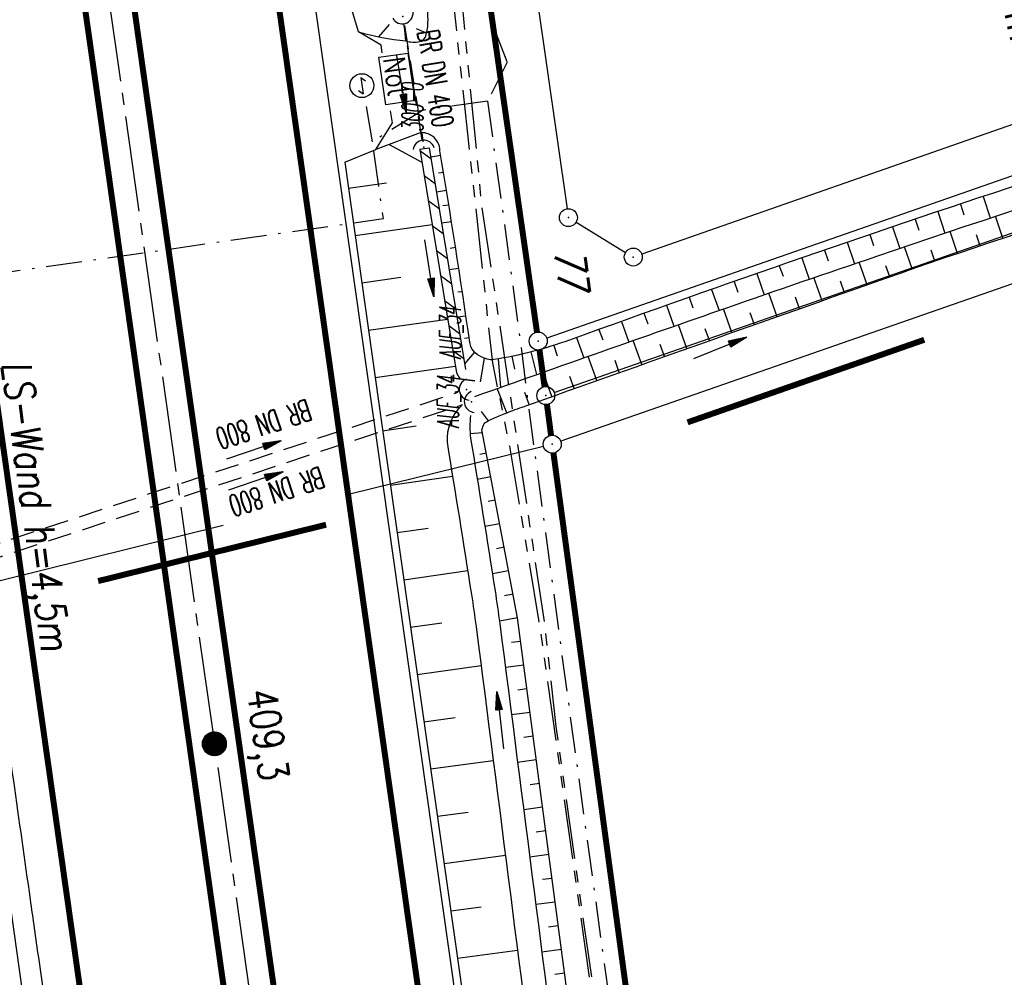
# Model space of a CAD drawing. Extents: x 446388 to 447135, y 445359 to 446567.
# Tile 58 of 80: x 446613 to 446696, y 445891 to 445971. Entities that reach past the tile are written whole.
import ezdxf
from ezdxf.enums import TextEntityAlignment as Align

# ---------------------------------------------------------------- set-up
doc = ezdxf.new("R2010")
doc.units = 0
doc.header["$LTSCALE"] = 2
doc.header["$MEASUREMENT"] = 0
for name, pattern in [('ACHSE', [5.5, 4, -0.5, 0.5, -0.5]), ('AUSGEZOGEN', [0]), ('BAB-FM2', [2.6, 1.5, -0.5, 0.1, -0.5]), ('GEMARKBAB', [3.7, 2, -0.5, 0.1, -0.5, 0.1, -0.5]), ('GESTRICH-X2', [1.5, 1, -0.5]), ('PHANTOMX2', [5, 2.5, -0.5, 0.5, -0.5, 0.5, -0.5])]:
    doc.linetypes.add(name, pattern=pattern)
doc.layers.get('0').update_dxf_attribs({"linetype": 'AUSGEZOGEN'})
for name, color, linetype in [('202-FLSTNR', 8, 'AUSGEZOGEN'), ('202-GEMARKGRZ', 7, 'GEMARKBAB'), ('202-GRENZL', 8, 'AUSGEZOGEN'), ('202-GRENZL-BAB', 7, 'AUSGEZOGEN'), ('202-GRENZP', 8, 'AUSGEZOGEN'), ('202-GRENZP-BAB', 7, 'AUSGEZOGEN'), ('ACHSETOP', 250, 'ACHSE'), ('ANMERKUNG', 7, 'CONTINUOUS'), ('BAB_FM', 5, 'BAB-FM2'), ('BOESCHG', 250, 'AUSGEZOGEN'), ('BW-SCHRIFT', 250, 'AUSGEZOGEN'), ('DURCHL', 200, 'GESTRICH-X2'), ('FBRTOP', 250, 'AUSGEZOGEN'), ('GRABEN', 250, 'AUSGEZOGEN'), ('HEKT_B', 250, 'CONTINUOUS'), ('KANAL', 7, 'GESTRICH-X2'), ('Lichtwellenleiter COLT', 46, 'PHANTOMX2'), ('Lichtwellenleiter GLH', 46, 'PHANTOMX2'), ('MULDE', 250, 'AUSGEZOGEN'), ('NS', 5, 'AUSGEZOGEN'), ('NZ', 250, 'AUSGEZOGEN'), ('PFEIL', 7, 'CONTINUOUS'), ('PFEILTOP', 200, 'AUSGEZOGEN'), ('Rinne', 200, 'CONTINUOUS'), ('SCHSYMBOL', 200, 'AUSGEZOGEN'), ('TEXTO', 4, 'CONTINUOUS')]:
    doc.layers.add(name, color=color, linetype=linetype)
doc.styles.add('ROMANS', font='romans.shx', dxfattribs={"width": 0.8})

# ---------------------------------------------------------------- blocks, each defined once
blk = doc.blocks.new('NOTRUFS')
for p, q in [((-0.7000000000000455, 0), (-0.3571631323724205, 0.350232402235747)), ((-0.7000000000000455, 0), (0.7000000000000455, 0)), ((0.3571631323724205, -0.350232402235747), (0.7000000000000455, 0))]:
    blk.add_line(p, q)
blk.add_lwpolyline([(-2.142789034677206, 4.194266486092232), (1.876258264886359, 4.194266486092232), (1.876258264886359, 1.750018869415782), (-2.142789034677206, 1.750018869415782)], close=True)
blk.add_circle((0, 0), 1)
at = {"style": 'ROMANS', "width": 0.8}
blk.add_text('Not', height=1.8, dxfattribs=at).set_placement((-1.981565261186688, 2.07063249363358))
blk = doc.blocks.new('*X15')
at = {"color": 0}
for p, q in [((212.2338378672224, 257.3935923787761), (213.2417524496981, 258.4015069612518)), ((212.2358318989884, 257.4662970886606), (213.1690477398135, 258.3995129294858)), ((212.2367523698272, 257.3257962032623), (213.3095486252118, 258.3985924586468)), ((212.2437289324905, 257.2620620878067), (213.3732827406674, 258.3916158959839)), ((212.2440325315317, 257.5452083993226), (213.0901364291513, 258.3913122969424)), ((212.2541807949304, 257.201803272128), (213.4335415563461, 258.3811640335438)), ((212.2606187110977, 257.6325052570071), (213.0028395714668, 258.3747261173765)), ((212.2676832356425, 257.1445950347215), (213.4907497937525, 258.3676615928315)), ((212.283919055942, 257.0901201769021), (213.5452246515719, 258.3514257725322)), ((212.2898237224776, 257.732420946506), (212.9029238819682, 258.3455211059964)), ((212.3026459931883, 257.0381364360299), (213.5972083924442, 258.3326988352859)), ((212.3236761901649, 256.9884559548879), (213.6468888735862, 258.3116686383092)), ((212.3425626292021, 257.8558705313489), (212.7794742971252, 258.2927821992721)), ((212.3468627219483, 256.9409318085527), (213.6944130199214, 258.2884821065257)), ((212.3720904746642, 256.8954488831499), (213.739895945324, 258.2632543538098)), ((212.3992698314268, 256.851917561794), (213.7834272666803, 258.2360749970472)), ((212.4283322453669, 256.8102692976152), (213.8250755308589, 258.2070125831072)), ((212.4592271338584, 256.770453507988), (213.864891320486, 258.1761176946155)), ((212.4919197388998, 256.7324354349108), (213.9029093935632, 258.1434250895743)), ((212.5263897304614, 256.6961947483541), (213.9391500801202, 258.1089550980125)), ((212.5626304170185, 256.6617247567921), (213.9736200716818, 258.0727144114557)), ((212.6006484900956, 256.6290321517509), (214.0063126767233, 258.0346963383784)), ((212.6404642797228, 256.5981372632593), (214.0372075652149, 257.9948805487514)), ((212.6821125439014, 256.5690748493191), (214.0662699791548, 257.9532322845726)), ((212.7256438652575, 256.5418954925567), (214.0934493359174, 257.9097009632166)), ((212.7711267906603, 256.5166677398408), (214.1186770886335, 257.8642180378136)), ((212.8186509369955, 256.4934812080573), (214.1418636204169, 257.8166938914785)), ((212.8683314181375, 256.4724510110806), (214.1628938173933, 257.7670134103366)), ((212.9203151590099, 256.4537240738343), (214.1816207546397, 257.7150296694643)), ((212.9747900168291, 256.437488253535), (214.197856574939, 257.6605548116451)), ((213.0319982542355, 256.4239858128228), (214.2113590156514, 257.6033465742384)), ((213.0922570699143, 256.4135339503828), (214.2218108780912, 257.5430877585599)), ((213.1559911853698, 256.4065573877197), (214.2287874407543, 257.4793536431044)), ((213.2237873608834, 256.4036428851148), (214.2317019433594, 257.4115574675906)), ((213.2964920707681, 256.4056369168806), (214.2297079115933, 257.3388527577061)), ((213.3754033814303, 256.4138375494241), (214.22150727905, 257.2599414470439)), ((213.4627002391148, 256.4304237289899), (214.2049210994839, 257.1726445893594)), ((213.5626159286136, 256.4596287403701), (214.1757160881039, 257.0727288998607)), ((213.6860655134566, 256.5123676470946), (214.1229771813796, 256.9492793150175))]:
    blk.add_line(p, q, dxfattribs=at)
blk = doc.blocks.new('SRMAST2')
at = {"color": 0}
blk.add_circle((0, 0), 0.9989724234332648, dxfattribs=at)
blk.add_point((0, 0), dxfattribs=at)
blk.add_blockref('*X15', (-213.2327699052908, -257.4025749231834))
blk = doc.blocks.new('40')
at = {"color": 0}
blk.add_arc((0.0246800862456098, 0.3106833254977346), 0.9100732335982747, 192.5363002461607, 347.4636997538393, dxfattribs=at)
blk.add_point((0, 0), dxfattribs=at)
blk = doc.blocks.new('PFEIL2')
at = {"color": 0}
for p, q in [((0.8796887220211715, 0.0024565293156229), (-2.401395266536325, -0.0115320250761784)), ((0.8808543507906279, -0.2709205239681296), (0.8785230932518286, 0.2758335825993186)), ((0.8785230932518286, 0.2758335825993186), (2.429089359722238, 0.0090619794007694)), ((0.9110887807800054, 0.2702307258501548), (0.8785706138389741, 0.2646884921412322)), ((0.9651190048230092, 0.2609349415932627), (0.8786494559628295, 0.2461975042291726)), ((1.01914922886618, 0.2516391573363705), (0.8787282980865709, 0.2277065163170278)), ((1.073179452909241, 0.24234337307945), (0.8788071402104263, 0.2092155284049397)), ((1.127209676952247, 0.2330475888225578), (0.8788859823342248, 0.1907245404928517)), ((1.181239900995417, 0.2237518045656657), (0.8789648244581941, 0.1722335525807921)), ((1.235270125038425, 0.2144560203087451), (0.8790436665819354, 0.1537425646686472)), ((1.289300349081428, 0.2051602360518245), (0.8791225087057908, 0.1352515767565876)), ((1.34333057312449, 0.195864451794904), (0.8792013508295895, 0.1167605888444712)), ((1.397360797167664, 0.1865686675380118), (0.8792801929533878, 0.0982696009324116)), ((1.451391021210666, 0.1772728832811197), (0.8793590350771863, 0.0797786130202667)), ((1.505421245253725, 0.1679770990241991), (0.8794378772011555, 0.0612876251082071)), ((1.559451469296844, 0.1586813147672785), (0.8795167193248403, 0.0427966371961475)), ((1.613481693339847, 0.1493855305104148), (0.8795955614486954, 0.024305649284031)), ((1.66751191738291, 0.140089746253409), (0.8796744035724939, 0.005814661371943)), ((1.721542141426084, 0.1307939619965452), (0.8797532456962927, -0.0126763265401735)), ((1.775572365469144, 0.1214981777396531), (0.8798320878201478, -0.0311673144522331)), ((1.82960258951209, 0.1122023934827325), (0.8799109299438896, -0.0496583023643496)), ((1.883632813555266, 0.1029066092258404), (0.8799897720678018, -0.0681492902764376)), ((1.937663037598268, 0.0936108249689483), (0.8800686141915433, -0.08664027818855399)), ((1.991693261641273, 0.0843150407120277), (0.8801474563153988, -0.105131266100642)), ((2.045723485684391, 0.0750192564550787), (0.8802262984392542, -0.1236222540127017)), ((2.099753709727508, 0.0657234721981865), (0.8803051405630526, -0.1421132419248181)), ((2.153783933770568, 0.056427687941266), (0.8803839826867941, -0.1606042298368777)), ((2.207814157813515, 0.0471319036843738), (0.8804628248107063, -0.1790952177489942)), ((2.261844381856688, 0.0378361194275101), (0.8805416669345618, -0.1975862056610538)), ((2.31587460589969, 0.0285403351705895), (0.8806205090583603, -0.2160771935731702)), ((2.36990482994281, 0.0192445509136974), (0.8806993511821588, -0.2345681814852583)), ((2.423935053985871, 0.009948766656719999), (0.8807781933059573, -0.2530591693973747)), ((2.429089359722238, 0.0090619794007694), (0.8808543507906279, -0.2709205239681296))]:
    blk.add_line(p, q, dxfattribs=at)
blk = doc.blocks.new('GST')
at = {"color": 0}
blk.add_circle((0, 0), 0.75, dxfattribs=at)
blk.add_point((0, 0), dxfattribs=at)

msp = doc.modelspace()

# ---------------------------------------------------------------- hatches: boundary and pattern name
at = {"layer": 'PFEILTOP'}
h = msp.add_hatch(dxfattribs=at)
h.set_pattern_fill('_USER', color=256, scale=1.5, angle=45, style=0, pattern_type=0)
h.set_pattern_definition([(324.3011509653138, (446648.4011930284, 445955.0419139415), (0.8752873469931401, 1.218142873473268), [])])
edge = h.paths.add_edge_path()
edge.add_line((446646.780259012, 445959.989350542), (446647.569740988, 445960.118649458))
edge.add_line((446647.569740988, 445960.118649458), (446650.6095143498, 445941.5581978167))
edge.add_line((446646.780259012, 445959.989350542), (446649.8424856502, 445941.2918021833))
edge.add_line((446649.8424856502, 445941.2918021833), (446650.1216635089, 445940.7882339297))

# ---------------------------------------------------------------- linework, layer by layer
at = {"layer": '202-GEMARKGRZ', "const_width": 0.5, "flags": 128}
for points in [[(446688.9787726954, 445944.0471192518), (446669.1780499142, 445937.1400155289)], [(446638.9438612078, 445928.5730409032), (446619.8756981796, 445923.8593886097)]]:
    msp.add_lwpolyline(points, dxfattribs=at)
at = {"layer": '202-GRENZL'}
for p, q in [((446633.3368996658, 446134.7373286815), (446659.104085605, 445955.0118163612)), ((446728.8919603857, 445973.4517473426), (446665.3483335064, 445951.217536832)), ((446730.3100147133, 445969.620135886), (446657.3983673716, 445944.1863265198)), ((446658.0284730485, 445939.6266300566), (446731.1300261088, 445965.1593545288)), ((446731.14142597, 445960.8729457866), (446658.5679012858, 445935.5570586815)), ((446659.8512428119, 445953.8804710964), (446663.9990464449, 445951.3595946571))]:
    msp.add_line(p, q, dxfattribs=at)
at = {"layer": '202-GRENZL-BAB'}
for p, q in [((446657.1317200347, 445935.1292837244), (446641.0510599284, 445931.1541425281)), ((446630.3273466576, 445928.5032392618), (446606.7303835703, 445922.6700670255))]:
    msp.add_line(p, q, dxfattribs=at)
at = {"layer": '202-GRENZL-BAB', "const_width": 0.5, "flags": 128}
for points in [[(446656.5837595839, 445944.6819152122), (446629.4061924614, 446134.1872824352)], [(446656.7922770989, 445943.1964777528), (446657.2168355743, 445940.1226397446)], [(446657.4184223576, 445938.6362199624), (446657.7613546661, 445936.0527799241)], [(446675.5191180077, 445805.0130595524), (446657.9609612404, 445934.5660794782)]]:
    msp.add_lwpolyline(points, dxfattribs=at)
at = {"layer": 'ACHSETOP'}
msp.add_lwpolyline([(446545.2282277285, 446505.5007569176), (446552.414, 446454.803), (446566.447, 446355.792), (446583.989, 446232.029), (446601.53, 446108.266), (446619.072, 445984.503), (446643.63, 445811.235), (446657.6629999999, 445712.224), (446689.238, 445489.451), (446703.271, 445390.44), (446704.5051978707, 445381.7321656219)], dxfattribs=at)
at = {"layer": 'BAB_FM'}
msp.add_lwpolyline([(446577.4793484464, 446510.0718483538), (446578.4946085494, 446504.9830941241), (446585.7792405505, 446455.5158884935), (446593.2343706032, 446406.0727846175), (446600.2263552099, 446356.5641248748), (446607.0587051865, 446307.0328252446), (446607.0587051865, 446307.0328252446), (446614.1868310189, 446257.543427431), (446621.5080905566, 446208.0814400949), (446628.5943732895, 446158.5861037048), (446635.5400617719, 446109.070857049), (446642.6965227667, 446059.5854362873), (446649.4796526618, 446010.0469937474), (446652.9875364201, 445970.1440868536), (446654.1021414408, 445967.2722136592), (446652.4445272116, 445964.0068936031), (446646.9990965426, 445963.2340515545), (446642.8247776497, 445960.6215696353), (446642.163228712, 445964.5702842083)], dxfattribs=at)
at = {"layer": 'BAB_FM', "flags": 128}
for points in [[(446599.1839887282, 445985.3309739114), (446604.9673147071, 445950.198548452), (446606.3312285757, 445948.8770900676), (446643.7381364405, 445954.1860606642), (446642.8247776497, 445960.6215696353)], [(446652.4445272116, 445964.0068936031), (446655.1558541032, 445944.1912758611), (446655.8999466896, 445938.2367543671), (446659.6363996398, 445910.4864585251), (446666.4642207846, 445860.954440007), (446673.0940262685, 445811.3943181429), (446680.4456895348, 445761.9366245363), (446687.5276557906, 445712.4411449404)]]:
    msp.add_lwpolyline(points, dxfattribs=at)
at = {"layer": 'BOESCHG'}
for p, q in [((446643.3583366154, 445969.3911998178), (446644.2352491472, 445970.4282241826)), ((446645.6029999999, 445969.056), (446645.4903811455, 445970.3005240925)), ((446647.3495094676, 445969.7039413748), (446646.5061048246, 445970.0677605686)), ((446647.3031359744, 445969.5490411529), (446647.3021878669, 445969.549359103)), ((446646.0358959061, 445968.9693593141), (446646.0360070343, 445968.9703531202)), ((446646.9528554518, 445961.3640559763), (446647.0480427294, 445960.5999212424)), ((446644.2071707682, 445960.3971342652), (446646.9576202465, 445958.9064064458)), ((446648.5287580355, 445959.4614973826), (446647.7012755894, 445959.3217038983)), ((446648.762732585, 445958.0535901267), (446648.3441299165, 445957.9988236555)), ((446640.8184987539, 445956.7379340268), (446643.9925199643, 445957.1843485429)), ((446649.0110457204, 445956.5399875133), (446648.1792849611, 445956.3968550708)), ((446693.8963961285, 445956.0415653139), (446694.4940087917, 445954.244480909)), ((446649.2109197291, 445955.3065930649), (446648.7119234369, 445955.2608010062)), ((446691.9990402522, 445955.4090735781), (446692.300303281, 445954.5075291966)), ((446690.1026071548, 445954.7738203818), (446690.7092499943, 445952.9671656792)), ((446695.5545380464, 445952.5486050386), (446694.9441648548, 445954.3963064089)), ((446641.3756009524, 445952.7769193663), (446647.8132009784, 445953.6823443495)), ((446649.4330163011, 445953.9197357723), (446648.6053253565, 445953.7955091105)), ((446686.3125253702, 445953.4950349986), (446686.9249698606, 445951.6885495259)), ((446688.207100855, 445954.1358070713), (446688.512077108, 445953.2319141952)), ((446684.4188847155, 445952.8515055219), (446684.7259387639, 445951.9501267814)), ((446691.7615481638, 445951.2785360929), (446691.139219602, 445953.1123494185)), ((446693.6567553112, 445951.9174164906), (446693.34918694, 445952.8359521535)), ((446649.7706318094, 445951.7771827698), (446649.3182624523, 445951.6931408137)), ((446682.5261829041, 445952.2052200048), (446683.1415213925, 445950.407429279)), ((446687.9789852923, 445949.9777419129), (446687.3346288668, 445951.8270339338)), ((446678.7436118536, 445950.9043863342), (446679.3613621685, 445949.1165562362)), ((446680.634423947, 445951.5561798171), (446680.9427002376, 445950.6597723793)), ((446689.8689477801, 445950.6319743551), (446689.5529284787, 445951.550922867)), ((446676.8537506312, 445950.2498409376), (446677.1632163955, 445949.358422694)), ((446684.2060824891, 445948.6491598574), (446683.5367647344, 445950.5416926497)), ((446686.0916917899, 445949.315849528), (446685.7620059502, 445950.2498333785)), ((446641.9327031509, 445948.8159047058), (446645.1962819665, 445949.2749151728)), ((446650.0430613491, 445950.0166225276), (446649.2411145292, 445949.9134650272)), ((446674.9648442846, 445949.5925450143), (446675.5849406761, 445947.8147109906)), ((446680.4351203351, 445947.3150524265), (446679.7503462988, 445949.2499546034)), ((446673.0768968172, 445948.9324999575), (446673.3875192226, 445948.0460885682)), ((446682.3205652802, 445947.9822082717), (446681.9818191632, 445948.9397014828)), ((446650.3400330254, 445948.0634436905), (446649.9733296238, 445948.0377953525)), ((446669.3038945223, 445947.6041680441), (446669.6153375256, 445946.7236378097)), ((446671.1899122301, 445948.2697071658), (446671.8122422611, 445946.5020370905)), ((446676.664447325, 445945.9801279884), (446675.9677909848, 445947.9472496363)), ((446678.549747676, 445946.6476923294), (446678.2041665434, 445947.6238325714)), ((446667.4188476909, 445946.9358840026), (446668.0416343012, 445945.183224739)), ((446650.6428979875, 445946.032946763), (446649.8935816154, 445945.9295878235)), ((446665.5347757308, 445946.2648564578), (446665.8457878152, 445945.3936218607)), ((446672.8940636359, 445944.6443866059), (446672.1890944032, 445946.6336115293)), ((446674.7792193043, 445945.3123594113), (446674.4285916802, 445946.3020724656)), ((446642.4898053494, 445944.8548900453), (446649.1065205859, 445945.7855069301)), ((446649.9620329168, 445945.5054460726), (446649.9640066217, 445945.5057693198)), ((446663.651682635, 445945.5910868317), (446664.2722733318, 445943.8605937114)), ((446669.1239694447, 445943.3078283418), (446668.4127796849, 445945.313225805)), ((446661.7695723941, 445944.9145765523), (446662.0788116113, 445944.0562096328)), ((446671.008980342, 445943.9762095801), (446670.6548750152, 445944.9750515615)), ((446650.2852802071, 445943.5317411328), (446650.287253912, 445943.5320643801)), ((446650.9088053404, 445944.2163067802), (446650.521682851, 445944.1557625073)), ((446657.9990328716, 445943.5801682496), (446658.2745054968, 445942.7123622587)), ((446659.8884489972, 445944.2353270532), (446660.5041284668, 445942.5341328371)), ((446665.3541649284, 445941.9704532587), (446664.6378047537, 445943.9890414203)), ((446667.2390309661, 445942.6392428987), (446666.8820777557, 445943.6454256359)), ((446651.3675493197, 445943.0001418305), (446650.5293242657, 445942.0478277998)), ((446654.4882434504, 445942.6672773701), (446654.6968609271, 445941.5823962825)), ((446656.0761669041, 445943.0313483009), (446656.5564637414, 445941.1399076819)), ((446661.5846502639, 445940.6322614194), (446660.864171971, 445942.6610592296)), ((446643.0469075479, 445940.8938753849), (446649.7531803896, 445941.8370882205)), ((446652.1656259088, 445942.5220453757), (446651.8202630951, 445940.5322735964)), ((446652.1635034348, 445942.5239631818), (446652.1627651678, 445942.522104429)), ((446653.333594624, 445942.4528438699), (446653.5221333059, 445940.0650697)), ((446663.4693713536, 445941.3014594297), (446663.110095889, 445942.3134922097)), ((446657.8154256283, 445939.2932528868), (446657.0918831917, 445941.3292799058)), ((446659.7000016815, 445939.9628592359), (446659.3389305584, 445940.9792516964)), ((446654.0535418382, 445937.9342953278), (446653.2595417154, 445939.9719228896)), ((446655.9309221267, 445938.6234423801), (446655.5685828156, 445939.6427044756)), ((446652.5374735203, 445937.2801562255), (446651.9330770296, 445938.051382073)), ((446652.2416690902, 445937.0987758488), (446652.2409646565, 445937.0994856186)), ((446643.671372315, 445936.4192733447), (446646.4749494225, 445936.8383721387)), ((446652.0303713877, 445936.2652646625), (446650.996333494, 445936.172825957)), ((446652.3552738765, 445934.5509521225), (446651.8129278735, 445934.4484867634)), ((446644.3226914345, 445931.8742112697), (446649.5216154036, 445932.6364636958)), ((446652.7265651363, 445932.5857185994), (446651.5904809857, 445932.3710783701)), ((446653.0978563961, 445930.6204850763), (446652.5032406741, 445930.508144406)), ((446653.4691476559, 445928.6552515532), (446652.2250136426, 445928.4201974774)), ((446644.8839056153, 445927.9183831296), (446647.4907692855, 445928.2959420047)), ((446653.8404389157, 445926.6900180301), (446653.1900429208, 445926.5671388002)), ((446645.4457627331, 445923.9580231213), (446650.7860876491, 445924.7314763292)), ((446654.2117301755, 445924.724784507), (446652.8525246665, 445924.4679899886)), ((446654.5830214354, 445922.7595509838), (446653.8726251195, 445922.6253359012)), ((446654.9543126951, 445920.7943174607), (446653.4426218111, 445920.5087139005)), ((446646.0069242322, 445920.002566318), (446648.6312229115, 445920.3776504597)), ((446655.217423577, 445918.8116661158), (446654.4528355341, 445918.7105094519)), ((446646.5680585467, 445916.047301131), (446651.9052358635, 445916.7995956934)), ((446655.4797421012, 445916.8289434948), (446653.9442208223, 445916.6257906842)), ((446655.7420606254, 445914.8462208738), (446654.9709619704, 445914.7442028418)), ((446647.1292023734, 445912.0919688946), (446649.7487492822, 445912.4560913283)), ((446656.0043791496, 445912.8634982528), (446654.45517497, 445912.6585351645)), ((446656.2666976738, 445910.8807756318), (446655.4884267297, 445910.7778086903)), ((446656.5290161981, 445908.8980530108), (446654.9648057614, 445908.6911045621)), ((446647.690410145, 445908.1361859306), (446652.9274134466, 445908.8547665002)), ((446656.7913347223, 445906.9153303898), (446656.0052298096, 445906.8113269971)), ((446657.0536532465, 445904.9326077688), (446655.4731131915, 445904.723498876)), ((446648.2517523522, 445904.1794553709), (446650.8390722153, 445904.5307419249)), ((446657.3159717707, 445902.9498851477), (446656.5213712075, 445902.844757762)), ((446648.8133068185, 445900.221228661), (446653.9437594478, 445900.9133376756)), ((446657.578290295, 445900.9671625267), (446655.9800972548, 445900.7557181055)), ((446657.8406088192, 445898.9844399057), (446657.0368509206, 445898.8781009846)), ((446649.3750909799, 445896.2613829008), (446651.9096724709, 445896.6027017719)), ((446658.1029273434, 445897.0017172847), (446656.4857579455, 445896.78776225)), ((446658.3652458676, 445895.0189946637), (446657.5516689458, 445894.9113566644)), ((446649.9369211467, 445892.301212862), (446654.9541561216, 445892.9763020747)), ((446658.6275643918, 445893.0362720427), (446656.9900952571, 445892.8196313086)), ((446658.8898829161, 445891.0535494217), (446658.0658252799, 445890.944524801))]:
    msp.add_line(p, q, dxfattribs=at)
for points in [[(446645.6029999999, 445969.056, 0.1142226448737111), (446646.7889338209, 445968.9945940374, 0.2552282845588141), (446647.225, 445969.344, 0.0863752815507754), (446647.4565520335, 445970.3642618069, 0.04757671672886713), (446647.373, 445972.252, 0.01718002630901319), (446645.5844154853, 445982.4470074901, -0.01303916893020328), (446643.117, 445995.8579999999, -0.0004845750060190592), (446638.8645780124, 446023.0901057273, -0.002929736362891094), (446638.192, 446027.599, -0.0007244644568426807), (446635.6937917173, 446045.2287713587, -0.0008835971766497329), (446633.692, 446059.69, -0.001552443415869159), (446630.7216656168, 446081.9459296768, 0.002372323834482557), (446628.754, 446096.507, 0.001306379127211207), (446625.9173075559, 446116.3952922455, -0.0008777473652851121), (446621.67, 446145.992, -0.0002536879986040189), (446615.9253157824, 446186.6774944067, -0.0003856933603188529)], [(446651.9829999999, 445936.516, -0.0489662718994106), (446652.1774395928, 445937.0123923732, -0.141039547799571), (446652.306, 445937.15, -0.02744319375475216), (446652.7850211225, 445937.401990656, -0.01311745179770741), (446653.826, 445937.846, -0.008835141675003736), (446655.3312056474, 445938.4112977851, -0.0004385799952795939), (446685.857, 445949.234, -0.02083945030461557), (446725.1315409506, 445961.304167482, 0.07133868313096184), (446736.243, 445965.988, 0.1069707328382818), (446737.0547773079, 445966.7510954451, 0.1146562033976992), (446737.436, 445967.72, 0.2364977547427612), (446736.9698569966, 445969.1364754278, 0.2507101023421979), (446735.616, 445969.551, 0.02957267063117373), (446734.0448642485, 445969.1442879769, 0.001280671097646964), (446698.444, 445957.544, 0.007536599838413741), (446659.3001892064, 445944.021214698, -0.04796426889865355), (446652.984, 445942.396, -0.1138348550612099), (446652.4088776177, 445942.4367306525, -0.07118451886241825), (446651.581, 445942.826, -0.1617518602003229), (446651.0558609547, 445943.4910041, -0.05859625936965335), (446650.946259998, 445943.9577710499)], [(446648.461, 445959.866, 0.1155317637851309), (446648.2925358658, 445960.5452158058, 0.1155317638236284), (446647.84, 445961.079, 0.08943982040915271), (446647.3517778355, 445961.3203658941, 0.08943982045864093), (446646.81, 445961.376)]]:
    msp.add_lwpolyline(points, format="xyb", dxfattribs=at)
for points in [[(446643.6347065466, 445968.0539835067), (446643.542, 445968.693), (446641.644, 445969.829), (446636.591, 445986.776)], [(446640.515, 445958.903), (446643.098, 445959.98), (446644.485, 445962.193), (446644.3364598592, 445963.2168715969)], [(446640.515, 445958.903), (446643.605, 445936.933)], [(446643.605, 445936.933), (446659.479, 445825.042), (446671.14, 445742.909), (446682.922, 445660.024), (446688.2752053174, 445621.7184374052)], [(446685.942, 445695.33), (446679.286, 445744.006), (446672.592, 445791.7929999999), (446667.755, 445825.7329999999), (446663.005, 445859.942), (446654.956, 445920.78), (446651.9829999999, 445936.516)]]:
    msp.add_lwpolyline(points, dxfattribs=at)
at = {"layer": 'BOESCHG', "flags": 128}
msp.add_lwpolyline([(446646.81, 445961.376), (446643.098, 445959.98)], dxfattribs=at)
at = {"layer": 'BOESCHG'}
for centre, radius, start, end in [((446647.4072084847, 445988.8211570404), 19.8473323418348, 253.1194732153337, 264.7843652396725), ((445944.8255304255, 445841.7924404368), 713.4733628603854, 8.222831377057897, 9.525770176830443)]:
    msp.add_arc(centre, radius, start, end, dxfattribs=at)
at = {"layer": 'DURCHL'}
for p, q in [((446646.9809756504, 445960.7443942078), (446645.4486988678, 445970.4946434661)), ((446604.063, 445924.563), (446649.969, 445939.656)), ((446604.313, 445923.469), (446650.375, 445938.625))]:
    msp.add_line(p, q, dxfattribs=at)
at = {"layer": 'FBRTOP'}
for points in [[(446576.449, 446163.7279999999, -0.0001317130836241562), (446578.3434032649, 446150.3840606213, -0.0001570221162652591), (446579.926, 446139.19, -0.0005090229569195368), (446581.8891302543, 446125.1696231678, 0.0006575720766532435), (446583.412, 446114.317, 5.936133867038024e-05), (446585.1702453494, 446101.9162259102, 6.089912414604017e-05), (446586.887, 446089.829, 6.977791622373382e-07), (446588.956703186, 446075.2696380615, 9.802679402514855e-07), (446590.43, 446064.906, 8.395429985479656e-06), (446592.183, 446052.5765, -6.822311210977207e-06), (446593.936, 446040.247, -0.0004195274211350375), (446595.4059863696, 446029.8443984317, 0.0003077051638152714), (446597.407, 446015.661, 0.0003868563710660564), (446598.7009018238, 446006.5808881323, -0.0002254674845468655), (446600.926, 445991.002, -0.0001194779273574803), (446601.2349074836, 445988.828491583, -0.0001442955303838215)], [(446562.0600047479, 446507.8863977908), (446569.2457696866, 446457.1886926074, -2.336250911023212e-06), (446576.2622764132, 446407.6831451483, 1.230635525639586e-06), (446583.2787831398, 446358.1775976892, 2.160666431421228e-06), (446592.0497750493, 446296.2961547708, -1.826915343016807e-06), (446600.8207669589, 446234.4147118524, -2.133504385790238e-06), (446609.591276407, 446172.5331451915, 2.553164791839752e-06), (446618.3617858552, 446110.6515785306, 1.407254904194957e-06), (446627.1327764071, 446048.7701451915, -1.529541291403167e-06), (446635.9037669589, 445986.8887118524, -3.719295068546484e-07), (446649.1676864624, 445893.3060302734, -4.367953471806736e-07), (446660.4617773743, 445813.6206383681), (446674.4947831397, 445714.6095976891, 1.153891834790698e-06), (446678.7922363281, 445684.2890625, 5.587052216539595e-07), (446687.6679643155, 445621.668058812)], [(446566.9663500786, 446230.6657657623, -5.336106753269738e-06), (446569.439, 446213.123, -2.487676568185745e-05)], [(446601.8445323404, 445984.517039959, -1.979163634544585e-05), (446601.8952615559, 445984.1569336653, -0.0001442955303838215), (446604.404, 445966.306, -0.003821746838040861), (446605.812127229, 445955.6752825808, 0.00559334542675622), (446606.8, 445948.415, 0.007331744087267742), (446607.3625599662, 445944.9529337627, -0.008027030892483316), (446607.872, 445941.79, -0.0006086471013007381), (446608.9447331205, 445934.3089823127, -0.0002643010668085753), (446611.385, 445917.077, -9.212729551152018e-06), (446614.1849042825, 445897.2272243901, 3.753013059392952e-05), (446614.873, 445892.351, 9.849828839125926e-07), (446615.5468284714, 445887.5785382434, 3.863485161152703e-06)]]:
    msp.add_lwpolyline(points, format="xyb", dxfattribs=at)
at = {"layer": 'FBRTOP', "const_width": 0.5}
for points in [[(446559.0896911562, 446507.4654023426), (446566.275457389, 446456.7676880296, -2.336249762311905e-06), (446573.2919629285, 446407.2621489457, 1.230635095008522e-06), (446580.3084684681, 446357.7566098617, 2.160667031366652e-06), (446589.0794618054, 446295.8751568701, -1.826915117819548e-06), (446597.8504551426, 446233.9937038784, -2.133503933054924e-06), (446606.6209629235, 446172.1121489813, 2.553164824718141e-06), (446615.3914707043, 446110.2305940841, 1.407255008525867e-06), (446624.1624629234, 446048.3491489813, -1.529541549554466e-06), (446632.9334551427, 445986.4677038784, -3.128866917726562e-07), (446646.1973876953, 445892.8850097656, -3.674553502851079e-07), (446657.49146372, 445813.1996433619), (446671.524468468, 445714.1886098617, 1.764377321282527e-06), (446687.3119641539, 445602.8021403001, -1.764376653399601e-06), (446703.0994598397, 445491.4156707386), (446717.1324684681, 445392.4046098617, 5.907165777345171e-07), (446718.3666505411, 445383.6968095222, 3.759103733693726e-07)], [(446531.3667643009, 446503.5361114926), (446538.552542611, 446452.8383119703, -2.336241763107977e-06), (446545.5690370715, 446403.3328510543, 1.230633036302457e-06), (446552.5855315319, 446353.8273901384, 2.160668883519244e-06), (446561.3565381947, 446291.9458431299, -1.826918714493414e-06), (446570.1275448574, 446230.0642961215, -2.133501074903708e-06), (446578.8980370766, 446168.1828510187, 2.553162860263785e-06), (446587.6685292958, 446106.3014059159, 1.407257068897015e-06), (446596.4395370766, 446044.4198510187, -1.529540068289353e-06), (446605.2105448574, 445982.5382961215, -3.327993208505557e-07), (446618.4744873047, 445888.9555053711, -3.908413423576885e-07), (446629.76853628, 445809.2703566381), (446643.8015315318, 445710.2593901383, 1.764378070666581e-06), (446659.5890358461, 445598.8728596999, -1.764377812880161e-06), (446675.3765401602, 445487.4863292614), (446689.4095315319, 445388.4753901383, 5.613166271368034e-07), (446690.6437231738, 445379.7675185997, 3.572012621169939e-07)]]:
    msp.add_lwpolyline(points, format="xyb", dxfattribs=at)
at = {"layer": 'FBRTOP', "const_width": 0.5, "flags": 128}
msp.add_lwpolyline([(446543.1123484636, 446505.2008641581), (446545.748, 446486.556), (446552.8579999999, 446436.779), (446559.823, 446387.724), (446566.885, 446338.1079999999), (446573.771, 446289.635), (446580.746, 446240.241), (446587.914, 446189.717), (446594.854, 446140.825), (446601.7279999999, 446092.1029999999), (446608.815, 446042.03), (446615.846, 445992.42), (446622.77, 445943.678), (446629.777, 445894.145), (446636.7720000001, 445844.7), (446643.697, 445796.011), (446650.718, 445746.153), (446654.062, 445722.676), (446657.67, 445696.946), (446664.652, 445647.751), (446669.823, 445611.375), (446669.8529999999, 445611.112)], dxfattribs=at)
for points in [[(446560.3320000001, 446413.316, -0.0001786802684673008), (446565.0234294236, 446380.4314024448, -0.0003562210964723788), (446567.359, 446363.934, -9.735639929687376e-06), (446574.0319287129, 446316.5496266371, 0.0002576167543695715), (446574.285, 446314.759, 1.657759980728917e-06), (446578.2914352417, 446286.5168380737, 2.191697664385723e-06), (446581.322, 446265.155), (446588.244, 446216.365, 1.241301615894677e-05), (446588.3956899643, 446215.2962226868, 2.706104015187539e-07), (446595.355, 446166.271, 3.638588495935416e-06), (446602.342443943, 446117.0503520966, 3.47727181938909e-05), (446603.074, 446111.9, 0.0004217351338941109), (446603.2525, 446110.6515, -4.050177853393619e-05), (446603.431, 446109.403, -0.0008187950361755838), (446605.7739204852, 446092.8122256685, 0.0005345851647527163), (446609.348, 446067.399, 0.0002922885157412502), (446612.885, 446042.5475, -0.0003156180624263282), (446616.422, 446017.696, -0.0001512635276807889), (446616.7659276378, 446015.2632301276, 7.949666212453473e-06), (446623.297, 445968.97, 0.0003315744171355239), (446625.6244682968, 445952.553150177, 0.0001666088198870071), (446630.289, 445919.886)], [(446630.289, 445919.886, -0.0001981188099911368), (446634.9956640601, 445886.8801105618, -0.0003961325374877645), (446637.33, 445870.37, -1.553143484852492e-05), (446643.9769716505, 445823.0769451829, 0.0003066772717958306), (446644.315, 445820.682, 0.0003753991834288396), (446647.970079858, 445795.0384376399, -0.0004115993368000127), (446651.302, 445771.65, -6.279507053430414e-05), (446654.7155, 445747.525, 0.0001313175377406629), (446658.129, 445723.4, 4.169272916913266e-06), (446661.9738764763, 445696.2792167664, 4.886243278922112e-06), (446665.255, 445673.138), (446672.275, 445623.645, 0.0001472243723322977), (446672.5521514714, 445621.6951346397, 2.866767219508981e-05), (446673.979, 445611.682)]]:
    msp.add_lwpolyline(points, format="xyb", dxfattribs=at)
at = {"layer": 'GRABEN'}
msp.add_lwpolyline([(446651.398, 445939.311, -0.001410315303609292), (446672.5391325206, 445946.755786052, -0.00239602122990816), (446685.016, 445951.0429999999, -0.001085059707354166), (446732.3920312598, 445966.954111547, -0.02352359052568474), (446734.612, 445967.58, -0.05492154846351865), (446734.6827594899, 445967.5883908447, -0.002072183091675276), (446736.0701159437, 445967.5941542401)], format="xyb", dxfattribs=at)
at = {"layer": 'KANAL'}
for p, q in [((446645.4999999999, 445970.344), (446646.9999999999, 445960.906)), ((446604.063, 445924.563), (446649.9689999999, 445939.6560000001)), ((446604.3129999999, 445923.469), (446650.3749999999, 445938.625))]:
    msp.add_line(p, q, dxfattribs=at)
at = {"layer": 'Lichtwellenleiter COLT', "flags": 128}
msp.add_lwpolyline([(446576.7389773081, 446509.9669123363), (446577.6390000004, 446501.216), (446598.1359999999, 446349.1880000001), (446617.5789999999, 446210.25), (446630.7970000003, 446114.057), (446647.3780000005, 445992.5499999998), (446652.8569999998, 445942.1160000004), (446654.2800000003, 445935.1359999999), (446656.7510000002, 445920.4450000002), (446656.7510000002, 445920.4450000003), (446686.7390000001, 445708.648), (446691.8300000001, 445670.1880000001), (446697.6229999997, 445626.4270000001), (446699.5080000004, 445610.0810000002), (446701.1239999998, 445599.8859999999), (446704.4879999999, 445583.9570000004), (446719.0760000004, 445473.0099999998), (446719.0760000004, 445473.0099999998), (446725.2949999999, 445429.534), (446728.5010000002, 445410.3490000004), (446732.1092303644, 445385.6446050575)], dxfattribs=at)
at = {"layer": 'Lichtwellenleiter GLH', "flags": 128}
msp.add_lwpolyline([(446576.6263017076, 446509.950942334), (446579.6310000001, 446488.7520000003), (446582.6940000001, 446465.6950000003), (446587.2460000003, 446432.784), (446590.9349999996, 446404.9400000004), (446594.7259999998, 446378.784), (446600.4309999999, 446337.7850000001), (446602.0189999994, 446324.7679999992), (446604.1349999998, 446307.4220000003), (446607.7379999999, 446280.875), (446612.9110000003, 446245.6540000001), (446612.9110000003, 446245.6540000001), (446615.6600000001, 446225.7020000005), (446624.5669999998, 446163.1470000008), (446631.2149999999, 446116.4789999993), (446636.727, 446076.8379999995), (446640.2239999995, 446050.4550000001), (446641.2080000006, 446045.2220000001), (446645.1780000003, 446012.3370000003), (446650.2120000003, 445973.1679999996), (446651.9569999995, 445955.2000000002), (446656.2276514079, 445926.8255386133), (446657.1979999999, 445920.2920000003), (446658.1689999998, 445911.6779999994), (446662.3310000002, 445882.2400000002), (446664.8380000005, 445861.9920000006), (446667.8820000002, 445839.3420000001), (446671.0439999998, 445814.7039999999), (446676.0449999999, 445781.7549999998), (446679.5189999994, 445756.0240000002), (446684.8669999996, 445723.7410000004), (446689.3949999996, 445691.0989999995), (446694.7620000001, 445648.4550000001), (446697.7133840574, 445624.4033840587), (446702.6979999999, 445593.4770000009), (446704.091, 445590.8689999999), (446705.6600000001, 445578.5310000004), (446706.2580000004, 445574.6100000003), (446706.2099999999, 445571.3110000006), (446708.3839999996, 445551.2110000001), (446713.0410000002, 445519.3110000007), (446713.0410000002, 445519.3110000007), (446719.2779999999, 445473.7879999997), (446728.1940000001, 445417.6150000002), (446732.7410000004, 445387.4920000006), (446732.9204527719, 445385.7595831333)], dxfattribs=at)
at = {"layer": 'MULDE'}
for points in [[(446649.0580438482, 445935.4900107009, -0.001442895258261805), (446651.1023235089, 445922.7256910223, -0.006839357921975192), (446651.4852530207, 445920.0517895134, -0.0009421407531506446), (446657.1912659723, 445875.2502935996, 0.002645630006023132), (446659.2791496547, 445859.2910348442, 0.0008631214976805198), (446662.0248758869, 445839.3901603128, -0.001196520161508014), (446663.9949705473, 445825.0403563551, -0.003728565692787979), (446666.3970356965, 445806.1663060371, 0.004788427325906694), (446668.3025460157, 445791.4431562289, 0.004769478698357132), (446671.1677590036, 445772.2018102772, -0.003206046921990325), (446675.5134274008, 445743.6319650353, -0.0004385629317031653), (446679.9368699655, 445713.0531524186, -0.0006370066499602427), (446682.9368168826, 445691.9952237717, -0.001111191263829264), (446685.0801696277, 445676.563878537, -0.001000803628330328), (446687.387671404, 445659.4195937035, -0.004573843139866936), (446687.6620938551, 445657.1931941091, 0.0009611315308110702), (446688.901876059, 445646.498932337, 0.01651786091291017), (446690.380051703, 445636.7428423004, 0.009139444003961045), (446692.8756841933, 445624.5368865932, 0.01091341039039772)], [(446651.0319561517, 445935.8119892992, -0.001442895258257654), (446653.0780612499, 445923.0362717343, -0.006839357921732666), (446653.4687469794, 445920.3082104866, -0.0009421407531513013), (446659.1757121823, 445875.4992378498, 0.002645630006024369), (446661.2608503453, 445859.5609651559, 0.0008631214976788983), (446664.0056328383, 445839.6669307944, -0.001196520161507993), (446665.9770294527, 445825.3076436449, -0.003728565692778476), (446668.3828603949, 445806.4040038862, 0.004788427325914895), (446670.2834539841, 445791.7188437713, 0.004769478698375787), (446673.1430473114, 445772.5152366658, -0.00320604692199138), (446677.4925725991, 445743.9200349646, -0.0004385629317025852), (446681.9165174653, 445713.3377499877, -0.000637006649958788), (446684.9171831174, 445692.2747762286, -0.001111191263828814), (446687.0617588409, 445676.8346260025, -0.001000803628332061), (446689.370328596, 445659.6824062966, -0.004573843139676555), (446689.6492271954, 445657.4196915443, 0.0009611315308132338), (446690.8881239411, 445646.7330676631, 0.016517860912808), (446692.3465095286, 445637.10759375, 0.009196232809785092), (446694.8442968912, 445624.8981641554, 0.01091341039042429)]]:
    msp.add_lwpolyline(points, format="xyb", dxfattribs=at)
msp.add_lwpolyline([(446610.4418066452, 445911.5627287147), (446610.6185845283, 445910.0968626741), (446613.7759529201, 445887.7613898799)], dxfattribs=at)
for centre, radius, start, end in [((446653.0374773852, 445935.6660356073), 3.983324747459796, 134.2061629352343, 182.5327509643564), ((446658.8341940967, 445936.7644215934), 7.860155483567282, 173.0440398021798, 186.9597581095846)]:
    msp.add_arc(centre, radius, start, end, dxfattribs=at)
at = {"layer": 'Rinne', "flags": 128}
msp.add_lwpolyline([(446646.780259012, 445959.989350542), (446647.569740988, 445960.118649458)], dxfattribs=at)
at = {"layer": 'Rinne'}
for points in [[(446646.780259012, 445959.989350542), (446649.8424856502, 445941.2918021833), (446650.1216635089, 445940.7882339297)], [(446647.569740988, 445960.118649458), (446650.6095143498, 445941.5581978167)]]:
    msp.add_lwpolyline(points, dxfattribs=at)

# ---------------------------------------------------------------- block references
at = {"layer": '202-GRENZP', "rotation": 278.0670474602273}
for p in [(446659.2103245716, 445954.2693782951), (446664.6401050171, 445950.969697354)]:
    msp.add_blockref('GST', p, dxfattribs=at)
at = {"layer": '202-GRENZP-BAB', "rotation": 278.0670474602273}
for p in [(446656.6899985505, 445943.9394771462), (446657.3201042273, 445939.379780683), (446657.8596727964, 445935.3092192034)]:
    msp.add_blockref('GST', p, dxfattribs=at)
at = {"layer": 'HEKT_B'}
msp.add_blockref('SRMAST2', (446629.597, 445910.245), dxfattribs=at)
at = {"layer": 'NS', "rotation": 278.2681679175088}
msp.add_blockref('NOTRUFS', (446641.9416167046, 445965.3134922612), dxfattribs=at)
at = {"layer": 'PFEIL'}
for p, rotation in [((446645.2590000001, 445965.4649999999), 279.0742999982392), ((446632.8901755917, 445934.8330791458), 18.20399999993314), ((446633.0534963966, 445932.2386139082), 18.18049999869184)]:
    msp.add_blockref('PFEIL2', p, dxfattribs=dict(at, rotation=rotation))
at = {"layer": 'PFEILTOP'}
for p, rotation in [((446647.5766403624, 445950.0499063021), 278.6173711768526), ((446671.8903759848, 445943.3491760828), 21.8022129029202), ((446632.8901755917, 445934.8330791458), 18.204), ((446633.0534963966, 445932.2386139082), 18.1805), ((446653.5086591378, 445912.206210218), 96.1712627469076)]:
    msp.add_blockref('PFEIL2', p, dxfattribs=dict(at, rotation=rotation))
at = {"layer": 'SCHSYMBOL'}
for p, rotation in [((446645.373, 445971.089), 16.69031074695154), ((446647.119, 445960.157), 185.1416193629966), ((446650.676, 445939.886), 278.0671), ((446651.101, 445938.847), 278.0671)]:
    msp.add_blockref('40', p, dxfattribs=dict(at, rotation=rotation))

# ---------------------------------------------------------------- texts
at = {"layer": '202-FLSTNR', "style": 'ROMANS', "oblique": 15, "width": 0.8}
msp.add_text('77', height=2.5, rotation=278.0670474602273, dxfattribs=at).set_placement((446658.0010637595, 445951.5159970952))
at = {"layer": 'ANMERKUNG', "style": 'ROMANS', "oblique": 7, "width": 0.5}
for s, p in [('300-0', (446647.066, 445961.451)), ('AUF_34', (446650.226, 445942.425)), ('T', (446651.398, 445940.311)), ('AUF_34', (446650.045, 445936.651))]:
    msp.add_text(s, height=1.8, rotation=90, dxfattribs=at).set_placement(p)
at = {"layer": 'BW-SCHRIFT', "style": 'ROMANS', "oblique": 7, "width": 0.8}
msp.add_text('LS-Wand h=4,5m', height=2.499999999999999, rotation=277.9188728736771, dxfattribs=at).set_placement((446611.775960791, 445942.0651642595))
at = {"layer": 'DURCHL', "style": 'ROMANS', "width": 0.6}
for rotation, p in [(198.2040000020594, (446633.4439664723, 445937.8381522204)), (198.1804999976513, (446634.5285917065, 445932.1962551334))]:
    msp.add_text('BR DN 800', height=1.8, rotation=rotation, dxfattribs=at).set_placement(p, align=Align.CENTER)
at = {"layer": 'HEKT_B', "style": 'ROMANS', "width": 0.8}
msp.add_text('409,3', height=2.5, rotation=278.0671, dxfattribs=at).set_placement((446632.313, 445914.656))
at = {"layer": 'NZ', "style": 'ROMANS', "width": 0.8}
msp.add_text('751.69m', height=2.499999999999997, rotation=283.0671867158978, dxfattribs=at).set_placement((446693.5274765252, 445980.5721427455))
at = {"layer": 'TEXTO', "style": 'ROMANS', "width": 0.6}
msp.add_text('BR DN 400', height=1.8, rotation=279.0742999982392, dxfattribs=at).set_placement((446647.2189999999, 445965.781), align=Align.CENTER)

doc.saveas('drawing.dxf')
